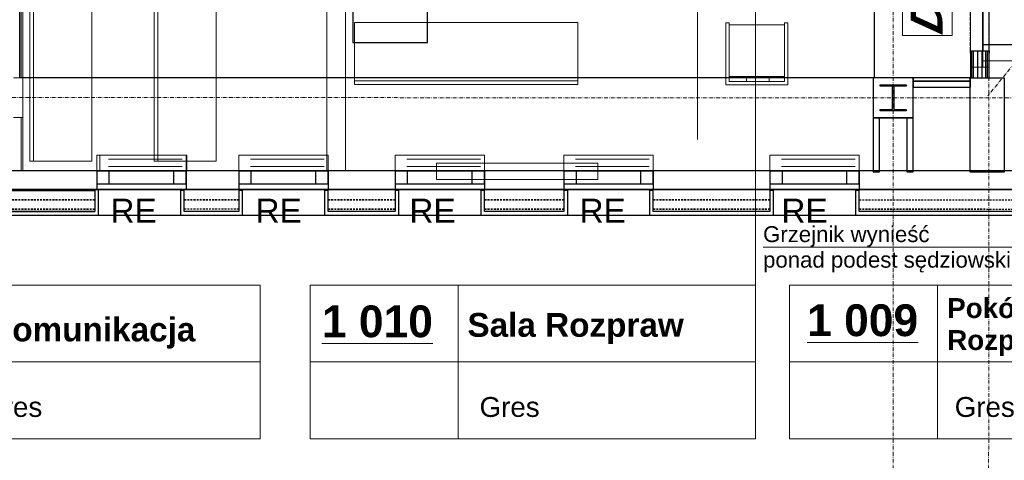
# Model space of a CAD drawing. Header units: millimetres. Extents: x -8642 to 28269, y -6609 to 3701.
# Tile 177 of 256: x 5383 to 6177, y -5556 to -5201. Entities that reach past the tile are written whole.
import ezdxf
from ezdxf.enums import TextEntityAlignment as Align

# ---------------------------------------------------------------- set-up
doc = ezdxf.new("R2010")
doc.units = ezdxf.units.MM
doc.header["$LTSCALE"] = 1000
doc.header["$MEASUREMENT"] = 0
for name, pattern in [('rzut 1 pietra$0$ArchiTECH.PC 1. Line Type', [0.004, 0.003, -0.001]), ('rzut 1 pietra$0$ArchiTECH.PC 2. Line Type', [0.0025, 0.0015, -0.001]), ('rzut 1 pietra$0$ArchiTECH.PC 5. Line Type', [0.0053, 0.003, -0.001, 0.0003, -0.001]), ('rzut 1 pietra$0$ArchiTECH.PC Solid Line Type', [0]), ('SUFIT_1 PIETRO$0$ArchiTECH.PC 1. Line Type', [0.004, 0.003, -0.001]), ('SUFIT_1 PIETRO$0$ArchiTECH.PC 2. Line Type', [0.0025, 0.0015, -0.001]), ('SUFIT_1 PIETRO$0$ArchiTECH.PC Solid Line Type', [0])]:
    doc.linetypes.add(name, pattern=pattern)
doc.layers.get('0').update_dxf_attribs({"lineweight": 25})
doc.layers.add('_Etap_1_klimatyzator_w nowej_lokalizacji', color=7, linetype='Continuous', lineweight=30)
doc.layers.add('IS_ARCH', color=254, linetype='Continuous', lineweight=18)
for name, color, linetype in [('SUFIT_1 PIETRO$0$ELEM KONSTRUKCJI - inwent', 254, 'Continuous'), ('SUFIT_1 PIETRO$0$INWENTARYZACJA', 254, 'Continuous'), ('SUFIT_1 PIETRO$0$Kalka 1', 254, 'Continuous'), ('SUFIT_1 PIETRO$0$Layer248', 254, 'Continuous'), ('SUFIT_1 PIETRO$0$sciany projektowane', 254, 'Continuous'), ('SUFIT_1 PIETRO$0$TYP SUFITÓW_NOWYCH', 254, 'Continuous')]:
    doc.layers.add(name, color=color, linetype=linetype)
doc.styles.add('romans1', font='simplex.shx', dxfattribs={"width": 0.8})
doc.styles.add('rzut 1 pietra$0$ArchiTECHStyle1', font='arial.ttf', dxfattribs={"height": 0.16})
doc.styles.add('rzut 1 pietra$0$ArchiTECHStyle3', font='arialbd.ttf', dxfattribs={"height": 0.192})
doc.styles.add('rzut 1 pietra$0$ArchiTECHStyle4', font='arialbi.ttf', dxfattribs={"oblique": 15, "height": 0.256})

# ---------------------------------------------------------------- blocks, each defined once
blk = doc.blocks.new('jw_FXZQ25A')
blk.add_lwpolyline([(0, 0), (60, 0), (60, 60), (0, 60)], close=True)
at = {"color": 7, "style": 'romans1', "width": 0.35}
blk.add_text('FXZQ25A', height=25, rotation=359.91893, dxfattribs=at).set_placement((1.49, 27.37))

msp = doc.modelspace()

# ---------------------------------------------------------------- linework, layer by layer
at = {"layer": 'IS_ARCH', "linetype": 'rzut 1 pietra$0$ArchiTECH.PC 5. Line Type'}
for p, q in [((11029.06, 640.28), (6163.57, -5262.21)), ((6087.42, -3514.19), (6087.16, -6163.49)), ((6164.4, -3514.2), (6164.12, -6163.49)), ((-3569.09, -5262.89), (7882.41, -5264.04))]:
    msp.add_line(p, q, dxfattribs=at)
at = {"layer": 'IS_ARCH', "linetype": 'rzut 1 pietra$0$ArchiTECH.PC Solid Line Type'}
for p, q in [((5929.46, -4662.69), (5929.46, -5297.58)), ((5384.55, -5247.79), (5384.55, -4748.87)), ((5385.85, -5247.79), (5385.85, -4749.9)), ((5630.91, -5038.27), (5630.91, -5322.58)), ((5645.91, -5322.58), (5645.91, -5038.27)), ((5391.53, -5064.84), (5391.53, -5314.84)), ((5394.53, -5064.84), (5394.53, -5314.84)), ((5441.53, -5314.84), (5441.53, -5064.84)), ((5491.53, -5064.84), (5491.53, -5314.84)), ((5494.53, -5064.84), (5494.53, -5314.84)), ((5541.53, -5314.84), (5541.53, -5064.84)), ((5976.31, -5414.68), (5976.31, -5102.69)), ((6094.7, -5213.86), (6094.7, -5138.22)), ((6134.7, -5138.22), (6134.7, -5213.86)), ((6159.46, -5239.16), (6159.46, -5139.16)), ((6159.46, -5139.16), (6159.46, -5239.16)), ((6159.46, -5239.16), (6159.46, -5139.16)), ((5653.13, -5253.27), (5653.13, -5203.27)), ((5653.13, -5203.27), (5833.13, -5203.27)), ((5833.13, -5203.27), (5833.13, -5253.27)), ((5952.25, -5253.43), (5952.25, -5203.43)), ((5952.25, -5203.43), (5954.98, -5203.43)), ((5954.98, -5203.43), (5954.98, -5250.7)), ((5999.52, -5205.25), (5954.98, -5205.25)), ((5999.52, -5250.7), (5999.52, -5203.43)), ((5999.52, -5203.43), (6002.25, -5203.43)), ((6002.25, -5203.43), (6002.25, -5253.43)), ((6134.7, -5213.86), (6094.7, -5213.86)), ((6159.46, -5234.16), (6249.46, -5234.16)), ((6149.46, -5241.16), (6149.46, -5239.16)), ((6149.46, -5239.16), (6150.71, -5239.16)), ((6149.46, -5241.16), (6149.46, -5247.87)), ((6150.71, -5241.16), (6150.71, -5239.16)), ((6150.71, -5239.16), (6151.96, -5239.16)), ((6150.71, -5247.87), (6150.71, -5241.16)), ((6151.96, -5241.16), (6151.96, -5239.16)), ((6151.96, -5239.16), (6159.46, -5239.16)), ((6151.96, -5247.87), (6151.96, -5241.16)), ((6155.3, -5239.16), (6155.3, -5241.16)), ((6155.3, -5241.16), (6155.3, -5247.87)), ((6158.63, -5239.16), (6158.63, -5241.16)), ((6158.63, -5241.16), (6158.63, -5247.87)), ((6159.46, -5239.16), (6161.96, -5239.16)), ((6161.96, -5241.16), (6161.96, -5239.16)), ((6161.96, -5239.16), (6163.21, -5239.16)), ((6161.96, -5247.87), (6161.96, -5241.16)), ((6163.21, -5241.16), (6163.21, -5239.16)), ((6163.21, -5239.16), (6164.46, -5239.16)), ((6163.21, -5247.87), (6163.21, -5241.16)), ((6164.46, -5239.16), (6164.46, -5241.16)), ((6164.46, -5241.16), (6164.46, -5239.16)), ((6164.46, -5247.87), (6164.46, -5241.16)), ((5378.25, -5247.79), (5385.85, -5247.79)), ((5385.85, -5279.79), (5385.85, -5247.79)), ((5833.13, -5250.27), (5653.13, -5250.27)), ((5999.61, -5246.79), (5954.98, -5246.79)), ((5954.98, -5250.7), (5999.52, -5250.7)), ((5968.98, -5246.79), (5968.98, -5250.7)), ((5987.16, -5250.7), (5987.25, -5246.79)), ((6103.23, -5247.86), (6071.23, -5247.86)), ((6071.23, -5247.86), (6071.23, -5279.86)), ((6149.46, -5247.86), (6103.23, -5247.86)), ((6103.23, -5247.86), (6103.23, -5250.36)), ((6103.23, -5247.86), (6103.23, -5255.36)), ((6149.46, -5247.86), (6103.23, -5247.86)), ((6103.23, -5279.86), (6103.23, -5247.86)), ((6103.23, -5247.86), (6103.23, -5247.86)), ((6103.23, -5250.36), (6149.46, -5250.36)), ((6103.23, -5250.36), (6149.46, -5250.36)), ((6149.19, -5247.87), (6176.71, -5247.87)), ((6149.19, -5323.79), (6149.19, -5247.87)), ((6149.46, -5250.36), (6149.46, -5247.86)), ((6149.46, -5255.36), (6149.46, -5247.86)), ((6149.46, -5247.87), (6164.46, -5247.87)), ((6176.71, -5247.87), (6176.71, -5323.79)), ((5833.13, -5253.27), (5653.13, -5253.27)), ((6002.25, -5253.43), (5952.25, -5253.43)), ((6076.73, -5253.36), (6097.73, -5253.36)), ((6076.73, -5254.36), (6076.73, -5253.36)), ((6076.73, -5253.36), (6076.73, -5253.36)), ((6076.73, -5253.36), (6097.73, -5253.36)), ((6076.73, -5254.36), (6076.73, -5253.36)), ((6086.73, -5254.36), (6076.73, -5254.36)), ((6086.73, -5254.36), (6076.73, -5254.36)), ((6086.73, -5273.36), (6086.73, -5254.36)), ((6086.73, -5273.36), (6086.73, -5254.36)), ((6097.73, -5254.36), (6087.73, -5254.36)), ((6087.73, -5254.36), (6087.73, -5273.36)), ((6097.73, -5254.36), (6087.73, -5254.36)), ((6087.73, -5254.36), (6087.73, -5273.36)), ((6097.73, -5253.36), (6097.73, -5254.36)), ((6097.73, -5253.36), (6097.73, -5254.36)), ((6103.23, -5255.36), (6149.46, -5255.36)), ((6076.73, -5274.36), (6076.73, -5273.36)), ((6076.73, -5273.36), (6086.73, -5273.36)), ((6076.73, -5274.36), (6076.73, -5273.36)), ((6076.73, -5273.36), (6086.73, -5273.36)), ((6097.73, -5274.36), (6076.73, -5274.36)), ((6097.73, -5274.36), (6076.73, -5274.36)), ((6087.73, -5273.36), (6097.73, -5273.36)), ((6087.73, -5273.36), (6097.73, -5273.36)), ((6097.73, -5273.36), (6097.73, -5274.36)), ((6097.73, -5273.36), (6097.73, -5274.36)), ((5385.85, -5279.79), (5378.25, -5279.79)), ((5384.55, -5322.58), (5384.55, -5279.79)), ((5385.85, -5322.58), (5385.85, -5279.79)), ((6076.23, -5279.86), (6071.23, -5279.86)), ((6071.23, -5279.86), (6071.23, -5323.46)), ((6071.23, -5279.86), (6103.23, -5279.86)), ((6076.23, -5323.46), (6076.23, -5279.86)), ((6103.23, -5279.86), (6098.23, -5279.86)), ((6098.23, -5279.86), (6098.23, -5323.46)), ((6103.23, -5323.46), (6103.23, -5279.86)), ((5391.53, -5314.84), (5441.53, -5314.84)), ((5517.4, -5310.08), (5445.4, -5310.08)), ((5445.4, -5310.08), (5445.4, -5322.58)), ((5447.97, -5310.12), (5447.97, -5323.12)), ((5517.97, -5310.12), (5447.97, -5310.12)), ((5447.97, -5310.12), (5447.97, -5323.12)), ((5517.97, -5310.12), (5447.97, -5310.12)), ((5454.85, -5313.31), (5514.15, -5313.31)), ((5491.53, -5314.84), (5541.53, -5314.84)), ((5517.4, -5322.58), (5517.4, -5310.08)), ((5517.97, -5323.12), (5517.97, -5310.12)), ((5517.97, -5323.12), (5517.97, -5310.12)), ((5631.89, -5310.08), (5559.89, -5310.08)), ((5559.89, -5310.08), (5559.89, -5322.58)), ((5569.33, -5313.31), (5628.63, -5313.31)), ((5631.89, -5322.58), (5631.89, -5310.08)), ((5757.9, -5310.08), (5685.9, -5310.08)), ((5685.9, -5310.08), (5685.9, -5322.58)), ((5695.34, -5313.31), (5754.65, -5313.31)), ((5757.9, -5322.58), (5757.9, -5310.08)), ((5893.9, -5310.08), (5821.9, -5310.08)), ((5821.9, -5310.08), (5821.9, -5322.58)), ((5831.34, -5313.31), (5890.64, -5313.31)), ((5893.9, -5322.58), (5893.9, -5310.08)), ((6059.9, -5310.08), (5987.9, -5310.08)), ((5987.9, -5310.08), (5987.9, -5322.58)), ((5997.34, -5313.31), (6056.64, -5313.31)), ((6059.9, -5322.58), (6059.9, -5310.08)), ((5445.4, -5322.58), (5385.85, -5322.58)), ((5445.4, -5322.58), (5445.4, -5330.58)), ((5445.4, -5322.58), (5517.4, -5322.58)), ((5517.4, -5322.58), (5445.4, -5322.58)), ((5445.4, -5322.58), (5445.4, -5333.08)), ((5445.4, -5322.58), (5517.4, -5322.58)), ((5447.97, -5323.12), (5517.97, -5323.12)), ((5447.97, -5323.12), (5517.97, -5323.12)), ((5454.85, -5319.35), (5514.15, -5319.35)), ((5455.4, -5333.08), (5455.4, -5322.58)), ((5507.4, -5333.08), (5507.4, -5322.58)), ((5559.89, -5322.58), (5517.4, -5322.58)), ((5517.4, -5322.58), (5517.4, -5330.58)), ((5517.4, -5333.08), (5517.4, -5322.58)), ((5559.89, -5322.58), (5559.89, -5330.58)), ((5559.89, -5322.58), (5631.89, -5322.58)), ((5631.89, -5322.58), (5559.89, -5322.58)), ((5559.89, -5322.58), (5559.89, -5333.08)), ((5559.89, -5322.58), (5631.89, -5322.58)), ((5569.33, -5319.35), (5628.63, -5319.35)), ((5569.89, -5333.08), (5569.89, -5322.58)), ((5621.89, -5333.08), (5621.89, -5322.58)), ((5630.91, -5322.58), (5645.91, -5322.58)), ((5685.9, -5322.58), (5631.89, -5322.58)), ((5631.89, -5322.58), (5631.89, -5330.58)), ((5631.89, -5333.08), (5631.89, -5322.58)), ((5685.9, -5322.58), (5685.9, -5330.58)), ((5685.9, -5322.58), (5757.9, -5322.58)), ((5757.9, -5322.58), (5685.9, -5322.58)), ((5685.9, -5322.58), (5685.9, -5333.08)), ((5685.9, -5322.58), (5757.9, -5322.58)), ((5695.34, -5319.35), (5754.65, -5319.35)), ((5695.9, -5333.08), (5695.9, -5322.58)), ((5719.29, -5316.63), (5719.29, -5329.63)), ((5849.29, -5316.63), (5719.29, -5316.63)), ((5719.29, -5316.63), (5719.29, -5329.63)), ((5849.29, -5316.63), (5719.29, -5316.63)), ((5747.9, -5333.08), (5747.9, -5322.58)), ((5821.9, -5322.58), (5757.9, -5322.58)), ((5757.9, -5322.58), (5757.9, -5330.58)), ((5757.9, -5333.08), (5757.9, -5322.58)), ((5821.9, -5322.58), (5821.9, -5330.58)), ((5821.9, -5322.58), (5893.9, -5322.58)), ((5893.9, -5322.58), (5821.9, -5322.58)), ((5821.9, -5322.58), (5821.9, -5333.08)), ((5821.9, -5322.58), (5893.9, -5322.58)), ((5831.34, -5319.35), (5890.64, -5319.35)), ((5831.9, -5333.08), (5831.9, -5322.58)), ((5849.29, -5329.63), (5849.29, -5316.63)), ((5849.29, -5329.63), (5849.29, -5316.63)), ((5883.9, -5333.08), (5883.9, -5322.58)), ((5987.9, -5322.58), (5893.9, -5322.58)), ((5893.9, -5322.58), (5893.9, -5330.58)), ((5893.9, -5333.08), (5893.9, -5322.58)), ((5987.9, -5322.58), (5987.9, -5330.58)), ((5987.9, -5322.58), (6059.9, -5322.58)), ((6059.9, -5322.58), (5987.9, -5322.58)), ((5987.9, -5322.58), (5987.9, -5333.08)), ((5987.9, -5322.58), (6059.9, -5322.58)), ((5997.34, -5319.35), (6056.64, -5319.35)), ((5997.9, -5333.08), (5997.9, -5322.58)), ((6049.9, -5333.08), (6049.9, -5322.58)), ((6209.3, -5322.58), (6059.9, -5322.58)), ((6059.9, -5322.58), (6059.9, -5330.58)), ((6059.9, -5333.08), (6059.9, -5322.58)), ((6071.23, -5323.46), (6076.23, -5323.46)), ((6098.23, -5323.46), (6103.23, -5323.46)), ((6176.71, -5323.79), (6149.19, -5323.79)), ((5445.4, -5330.58), (5445.4, -5337.58)), ((5517.4, -5330.58), (5517.4, -5337.58)), ((5559.89, -5330.58), (5559.89, -5337.58)), ((5631.89, -5330.58), (5631.89, -5337.58)), ((5685.9, -5330.58), (5685.9, -5337.58)), ((5719.29, -5329.63), (5849.29, -5329.63)), ((5719.29, -5329.63), (5849.29, -5329.63)), ((5757.9, -5330.58), (5757.9, -5337.58)), ((5821.9, -5330.58), (5821.9, -5337.58)), ((5893.9, -5330.58), (5893.9, -5337.58)), ((5987.9, -5330.58), (5987.9, -5337.58)), ((6059.9, -5330.58), (6059.9, -5337.58)), ((5193.77, -5337.58), (5445.4, -5337.58)), ((5194.75, -5338.37), (5443.91, -5338.4)), ((5443.9, -5337.58), (5443.9, -5355.4)), ((5445.4, -5333.08), (5517.4, -5333.08)), ((5445.4, -5337.58), (5517.4, -5337.58)), ((5446.9, -5358.4), (5446.9, -5337.58)), ((5515.91, -5338.41), (5512.91, -5338.41)), ((5512.91, -5338.41), (5512.91, -5358.41)), ((5515.91, -5355.41), (5515.91, -5338.41)), ((5517.4, -5337.58), (5559.89, -5337.58)), ((5559.89, -5333.08), (5631.89, -5333.08)), ((5559.89, -5337.58), (5631.89, -5337.58)), ((5562.9, -5338.41), (5559.9, -5338.41)), ((5559.9, -5338.41), (5559.9, -5355.41)), ((5562.9, -5358.41), (5562.9, -5338.41)), ((5631.91, -5338.42), (5628.91, -5338.42)), ((5628.91, -5338.42), (5628.91, -5358.42)), ((5631.89, -5337.58), (5685.9, -5337.58)), ((5631.91, -5355.42), (5631.91, -5338.42)), ((5685.9, -5333.08), (5757.9, -5333.08)), ((5685.9, -5337.58), (5757.9, -5337.58)), ((5688.9, -5338.42), (5685.9, -5338.42)), ((5685.9, -5338.42), (5685.9, -5355.42)), ((5688.9, -5358.42), (5688.9, -5338.42)), ((5757.91, -5338.43), (5754.91, -5338.43)), ((5754.91, -5338.43), (5754.91, -5358.43)), ((5757.9, -5337.58), (5821.9, -5337.58)), ((5757.91, -5355.43), (5757.91, -5338.43)), ((5821.9, -5333.08), (5893.9, -5333.08)), ((5821.9, -5337.58), (5893.9, -5337.58)), ((5824.9, -5338.44), (5821.9, -5338.44)), ((5821.9, -5338.44), (5821.9, -5355.44)), ((5824.9, -5358.44), (5824.9, -5338.44)), ((5893.91, -5338.44), (5890.91, -5338.44)), ((5890.91, -5338.44), (5890.91, -5358.44)), ((5893.9, -5337.58), (5987.9, -5337.58)), ((5893.91, -5355.44), (5893.91, -5338.44)), ((5987.9, -5333.08), (6059.9, -5333.08)), ((5987.9, -5337.58), (6059.9, -5337.58)), ((5990.9, -5338.45), (5987.9, -5338.45)), ((5987.9, -5338.45), (5987.9, -5355.45)), ((5990.9, -5358.45), (5990.9, -5338.45)), ((6059.91, -5338.46), (6056.91, -5338.46)), ((6056.91, -5338.46), (6056.91, -5358.46)), ((6059.9, -5337.58), (6209.3, -5337.58)), ((6059.91, -5355.46), (6059.91, -5338.46)), ((5193.77, -5355.37), (5443.9, -5355.4)), ((5443.9, -5355.4), (5193.77, -5355.4)), ((5559.9, -5355.41), (5515.91, -5355.41)), ((5685.9, -5355.42), (5631.91, -5355.42)), ((5821.9, -5355.44), (5757.91, -5355.43)), ((5987.9, -5355.45), (5893.91, -5355.44)), ((6209.36, -5355.48), (6059.91, -5355.46)), ((5190.77, -5358.37), (5446.9, -5358.4)), ((5190.77, -5358.4), (5446.9, -5358.4)), ((5446.9, -5358.4), (5512.9, -5358.41)), ((5512.91, -5358.41), (5562.9, -5358.41)), ((5562.9, -5358.41), (5628.9, -5358.42)), ((5628.91, -5358.42), (5688.9, -5358.42)), ((5688.9, -5358.42), (5754.9, -5358.43)), ((5754.91, -5358.43), (5824.9, -5358.44)), ((5824.9, -5358.44), (5890.9, -5358.44)), ((5890.91, -5358.44), (5990.9, -5358.45)), ((5990.9, -5358.45), (6056.9, -5358.46)), ((6056.91, -5358.46), (6212.36, -5358.48)), ((5982.37, -5384.25), (6185.2, -5384.25)), ((5218.3, -5414.68), (5577.1, -5414.68)), ((5577.1, -5414.68), (5577.1, -5538.6)), ((5617.51, -5414.68), (5976.31, -5414.68)), ((5617.51, -5414.68), (5617.51, -5538.6)), ((5736.75, -5414.68), (5736.75, -5538.6)), ((5976.31, -5414.68), (5976.31, -5538.6)), ((6003.7, -5414.68), (6362.5, -5414.68)), ((6003.7, -5414.68), (6003.7, -5538.6)), ((6122.94, -5414.68), (6122.94, -5538.6)), ((5218.3, -5476.64), (5577.1, -5476.64)), ((5617.51, -5476.64), (5976.31, -5476.64)), ((6003.7, -5476.64), (6362.5, -5476.64)), ((5218.3, -5538.6), (5577.1, -5538.6)), ((5617.51, -5538.6), (5976.31, -5538.6)), ((6003.7, -5538.6), (6362.5, -5538.6))]:
    msp.add_line(p, q, dxfattribs=at)
at = {"layer": 'IS_ARCH', "linetype": 'rzut 1 pietra$0$ArchiTECH.PC 1. Line Type'}
for p, q in [((6149.46, -5239.16), (6149.46, -5139.16)), ((6164.46, -5239.16), (6164.46, -5139.16))]:
    msp.add_line(p, q, dxfattribs=at)
at = {"layer": 'IS_ARCH', "linetype": 'rzut 1 pietra$0$ArchiTECH.PC 2. Line Type'}
for p, q in [((5204.74, -5338.38), (5443.91, -5338.4)), ((5194.74, -5345.87), (5443.91, -5345.9)), ((5515.91, -5345.9), (5559.91, -5345.91)), ((5631.91, -5345.92), (5685.91, -5345.92)), ((5757.91, -5345.93), (5821.91, -5345.93)), ((5893.91, -5345.94), (5987.91, -5345.95)), ((6059.91, -5345.96), (6209.36, -5345.98)), ((5194.74, -5353.37), (5443.9, -5353.4)), ((5559.91, -5353.4), (5515.9, -5353.41)), ((5631.9, -5353.42), (5685.9, -5353.42)), ((5757.91, -5353.42), (5821.91, -5353.43)), ((5893.9, -5353.44), (5987.91, -5353.45)), ((6059.91, -5353.45), (6209.36, -5353.48))]:
    msp.add_line(p, q, dxfattribs=at)
at = {"layer": 'IS_ARCH', "linetype": 'rzut 1 pietra$0$ArchiTECH.PC Solid Line Type'}
msp.add_arc((6159.46, -5234.16), 90, 0, 90, dxfattribs=at)
at = {"layer": 'SUFIT_1 PIETRO$0$ELEM KONSTRUKCJI - inwent', "linetype": 'SUFIT_1 PIETRO$0$ArchiTECH.PC Solid Line Type'}
for p, q in [((6103.23, -5247.94), (6071.23, -5247.94)), ((6071.23, -5247.94), (6071.23, -5279.94)), ((6103.23, -5279.94), (6103.23, -5247.94)), ((6103.23, -5247.94), (6103.23, -5247.94)), ((6149.19, -5247.95), (6176.71, -5247.95)), ((6149.19, -5323.87), (6149.19, -5247.95)), ((6176.71, -5247.95), (6176.71, -5323.87)), ((6076.73, -5253.44), (6097.73, -5253.44)), ((6076.73, -5254.44), (6076.73, -5253.44)), ((6076.73, -5253.44), (6076.73, -5253.44)), ((6076.73, -5253.44), (6097.73, -5253.44)), ((6076.73, -5254.44), (6076.73, -5253.44)), ((6086.73, -5254.44), (6076.73, -5254.44)), ((6086.73, -5254.44), (6076.73, -5254.44)), ((6086.73, -5273.44), (6086.73, -5254.44)), ((6086.73, -5273.44), (6086.73, -5254.44)), ((6097.73, -5254.44), (6087.73, -5254.44)), ((6087.73, -5254.44), (6087.73, -5273.44)), ((6097.73, -5254.44), (6087.73, -5254.44)), ((6087.73, -5254.44), (6087.73, -5273.44)), ((6097.73, -5253.44), (6097.73, -5254.44)), ((6097.73, -5253.44), (6097.73, -5254.44)), ((6076.73, -5274.44), (6076.73, -5273.44)), ((6076.73, -5273.44), (6086.73, -5273.44)), ((6076.73, -5274.44), (6076.73, -5273.44)), ((6076.73, -5273.44), (6086.73, -5273.44)), ((6097.73, -5274.44), (6076.73, -5274.44)), ((6097.73, -5274.44), (6076.73, -5274.44)), ((6087.73, -5273.44), (6097.73, -5273.44)), ((6087.73, -5273.44), (6097.73, -5273.44)), ((6097.73, -5273.44), (6097.73, -5274.44)), ((6097.73, -5273.44), (6097.73, -5274.44)), ((6071.23, -5279.94), (6103.23, -5279.94)), ((6176.71, -5323.87), (6149.19, -5323.87))]:
    msp.add_line(p, q, dxfattribs=at)
at = {"layer": 'SUFIT_1 PIETRO$0$INWENTARYZACJA', "linetype": 'SUFIT_1 PIETRO$0$ArchiTECH.PC Solid Line Type'}
for p, q in [((6076.23, -5279.94), (6071.23, -5279.94)), ((6071.23, -5279.94), (6071.23, -5323.54)), ((6076.23, -5323.54), (6076.23, -5279.94)), ((6103.23, -5279.94), (6098.23, -5279.94)), ((6098.23, -5279.94), (6098.23, -5323.55)), ((6103.23, -5323.55), (6103.23, -5279.94)), ((5445.4, -5322.66), (5193.77, -5322.66)), ((5445.4, -5322.66), (5445.4, -5330.66)), ((5445.4, -5322.66), (5517.4, -5322.66)), ((5517.4, -5322.66), (5445.4, -5322.66)), ((5445.4, -5322.66), (5445.4, -5333.16)), ((5455.4, -5333.16), (5455.4, -5322.66)), ((5507.4, -5333.16), (5507.4, -5322.66)), ((5559.89, -5322.66), (5517.4, -5322.66)), ((5517.4, -5322.66), (5517.4, -5330.66)), ((5517.4, -5333.16), (5517.4, -5322.66)), ((5559.89, -5322.66), (5559.89, -5330.66)), ((5559.89, -5322.66), (5631.89, -5322.66)), ((5631.89, -5322.66), (5559.89, -5322.66)), ((5559.89, -5322.66), (5559.89, -5333.16)), ((5569.89, -5333.16), (5569.89, -5322.66)), ((5621.89, -5333.16), (5621.89, -5322.66)), ((5685.9, -5322.66), (5631.89, -5322.66)), ((5631.89, -5322.66), (5631.89, -5330.66)), ((5631.89, -5333.16), (5631.89, -5322.66)), ((5685.9, -5322.66), (5685.9, -5330.66)), ((5685.9, -5322.66), (5757.9, -5322.66)), ((5757.9, -5322.66), (5685.9, -5322.66)), ((5685.9, -5322.66), (5685.9, -5333.16)), ((5695.9, -5333.16), (5695.9, -5322.66)), ((5747.9, -5333.16), (5747.9, -5322.66)), ((5821.9, -5322.66), (5757.9, -5322.66)), ((5757.9, -5322.66), (5757.9, -5330.66)), ((5757.9, -5333.16), (5757.9, -5322.66)), ((5821.9, -5322.66), (5821.9, -5330.66)), ((5821.9, -5322.66), (5893.9, -5322.66)), ((5893.9, -5322.66), (5821.9, -5322.66)), ((5821.9, -5322.66), (5821.9, -5333.16)), ((5831.9, -5333.16), (5831.9, -5322.66)), ((5883.9, -5333.16), (5883.9, -5322.66)), ((5987.9, -5322.66), (5893.9, -5322.66)), ((5893.9, -5322.66), (5893.9, -5330.66)), ((5893.9, -5333.16), (5893.9, -5322.66)), ((5987.9, -5322.66), (5987.9, -5330.66)), ((5987.9, -5322.66), (6059.9, -5322.66)), ((6059.9, -5322.66), (5987.9, -5322.66)), ((5987.9, -5322.66), (5987.9, -5333.16)), ((5997.9, -5333.16), (5997.9, -5322.66)), ((6049.9, -5333.16), (6049.9, -5322.66)), ((6209.3, -5322.66), (6059.9, -5322.66)), ((6059.9, -5322.66), (6059.9, -5330.66)), ((6059.9, -5333.16), (6059.9, -5322.66)), ((6071.23, -5323.54), (6076.23, -5323.54)), ((6098.23, -5323.55), (6103.23, -5323.55)), ((5445.4, -5330.66), (5445.4, -5337.66)), ((5517.4, -5330.66), (5517.4, -5337.66)), ((5559.89, -5330.66), (5559.89, -5337.66)), ((5631.89, -5330.66), (5631.89, -5337.66)), ((5685.9, -5330.66), (5685.9, -5337.66)), ((5757.9, -5330.66), (5757.9, -5337.66)), ((5821.9, -5330.66), (5821.9, -5337.66)), ((5893.9, -5330.66), (5893.9, -5337.66)), ((5987.9, -5330.66), (5987.9, -5337.66)), ((6059.9, -5330.66), (6059.9, -5337.66)), ((5193.77, -5337.66), (5445.4, -5337.66)), ((5443.9, -5337.66), (5443.9, -5355.48)), ((5445.4, -5333.16), (5517.4, -5333.16)), ((5445.4, -5337.66), (5517.4, -5337.66)), ((5446.9, -5358.48), (5446.9, -5337.66)), ((5515.91, -5338.49), (5512.91, -5338.49)), ((5512.91, -5338.49), (5512.91, -5358.49)), ((5515.91, -5355.49), (5515.91, -5338.49)), ((5517.4, -5337.66), (5559.89, -5337.66)), ((5559.89, -5333.16), (5631.89, -5333.16)), ((5559.89, -5337.66), (5631.89, -5337.66)), ((5562.9, -5338.5), (5559.9, -5338.5)), ((5559.9, -5338.5), (5559.9, -5355.5)), ((5562.9, -5358.5), (5562.9, -5338.5)), ((5631.91, -5338.5), (5628.91, -5338.5)), ((5628.91, -5338.5), (5628.91, -5358.5)), ((5631.89, -5337.66), (5685.9, -5337.66)), ((5631.91, -5355.5), (5631.91, -5338.5)), ((5685.9, -5333.16), (5757.9, -5333.16)), ((5685.9, -5337.66), (5757.9, -5337.66)), ((5688.9, -5338.51), (5685.9, -5338.51)), ((5685.9, -5338.51), (5685.9, -5355.51)), ((5688.9, -5358.51), (5688.9, -5338.51)), ((5757.91, -5338.51), (5754.91, -5338.51)), ((5754.91, -5338.51), (5754.91, -5358.51)), ((5757.9, -5337.66), (5821.9, -5337.66)), ((5757.91, -5355.51), (5757.91, -5338.51)), ((5821.9, -5333.16), (5893.9, -5333.16)), ((5821.9, -5337.66), (5893.9, -5337.66)), ((5824.9, -5338.52), (5821.9, -5338.52)), ((5821.9, -5338.52), (5821.9, -5355.52)), ((5824.9, -5358.52), (5824.9, -5338.52)), ((5893.91, -5338.53), (5890.91, -5338.53)), ((5890.91, -5338.53), (5890.91, -5358.53)), ((5893.9, -5337.66), (5987.9, -5337.66)), ((5893.91, -5355.53), (5893.91, -5338.53)), ((5987.9, -5333.16), (6059.9, -5333.16)), ((5987.9, -5337.66), (6059.9, -5337.66)), ((5990.9, -5338.54), (5987.9, -5338.54)), ((5987.9, -5338.54), (5987.9, -5355.54)), ((5990.9, -5358.54), (5990.9, -5338.54)), ((6059.91, -5338.54), (6056.91, -5338.54)), ((6056.91, -5338.54), (6056.91, -5358.54)), ((6059.9, -5337.66), (6209.3, -5337.66)), ((6059.91, -5355.54), (6059.91, -5338.54)), ((5443.9, -5355.48), (5193.77, -5355.48)), ((5559.9, -5355.5), (5515.91, -5355.49)), ((5685.9, -5355.51), (5631.91, -5355.5)), ((5821.9, -5355.52), (5757.91, -5355.51)), ((5987.9, -5355.54), (5893.91, -5355.53)), ((6209.36, -5355.56), (6059.91, -5355.54)), ((5190.77, -5358.48), (5446.9, -5358.48)), ((5512.91, -5358.49), (5562.9, -5358.5)), ((5628.91, -5358.5), (5688.9, -5358.51)), ((5754.91, -5358.51), (5824.9, -5358.52)), ((5890.91, -5358.53), (5990.9, -5358.54)), ((6056.91, -5358.54), (6212.36, -5358.56))]:
    msp.add_line(p, q, dxfattribs=at)
at = {"layer": 'SUFIT_1 PIETRO$0$Kalka 1', "linetype": 'SUFIT_1 PIETRO$0$ArchiTECH.PC Solid Line Type'}
for p, q in [((5194.75, -5338.46), (5443.91, -5338.48)), ((5193.77, -5355.46), (5443.9, -5355.48)), ((5190.77, -5358.46), (5446.9, -5358.48)), ((5446.9, -5358.48), (5512.9, -5358.49)), ((5562.9, -5358.5), (5628.9, -5358.5)), ((5688.9, -5358.51), (5754.9, -5358.51)), ((5824.9, -5358.52), (5890.9, -5358.53)), ((5990.9, -5358.54), (6056.9, -5358.54))]:
    msp.add_line(p, q, dxfattribs=at)
at = {"layer": 'SUFIT_1 PIETRO$0$Kalka 1', "linetype": 'SUFIT_1 PIETRO$0$ArchiTECH.PC 2. Line Type'}
for p, q in [((5204.74, -5338.46), (5443.91, -5338.48)), ((5194.74, -5345.95), (5443.91, -5345.98)), ((5515.91, -5345.99), (5559.91, -5345.99)), ((5631.91, -5346), (5685.91, -5346.01)), ((5757.91, -5346.01), (5821.91, -5346.02)), ((5893.91, -5346.03), (5987.91, -5346.04)), ((6059.91, -5346.04), (6209.36, -5346.06)), ((5194.74, -5353.46), (5443.9, -5353.48)), ((5559.91, -5353.49), (5515.9, -5353.49)), ((5631.9, -5353.5), (5685.9, -5353.51)), ((5757.91, -5353.51), (5821.91, -5353.51)), ((5893.9, -5353.53), (5987.91, -5353.54)), ((6059.91, -5353.54), (6209.36, -5353.56))]:
    msp.add_line(p, q, dxfattribs=at)
at = {"layer": 'SUFIT_1 PIETRO$0$Layer248', "linetype": 'SUFIT_1 PIETRO$0$ArchiTECH.PC Solid Line Type'}
for p, q in [((6149.46, -5247.94), (6103.23, -5247.94)), ((6103.23, -5247.94), (6103.23, -5250.44)), ((6103.23, -5247.94), (6103.23, -5255.44)), ((6149.46, -5247.94), (6103.23, -5247.94)), ((6103.23, -5250.44), (6149.46, -5250.44)), ((6103.23, -5250.44), (6149.46, -5250.44)), ((6149.46, -5250.44), (6149.46, -5247.94)), ((6149.46, -5255.44), (6149.46, -5247.94)), ((6103.23, -5255.44), (6149.46, -5255.44))]:
    msp.add_line(p, q, dxfattribs=at)
at = {"layer": 'SUFIT_1 PIETRO$0$sciany projektowane', "linetype": 'SUFIT_1 PIETRO$0$ArchiTECH.PC 1. Line Type'}
for p, q in [((6149.46, -5226.12), (6149.46, -5126.12)), ((6164.46, -5226.12), (6164.46, -5126.12))]:
    msp.add_line(p, q, dxfattribs=at)
at = {"layer": 'SUFIT_1 PIETRO$0$sciany projektowane', "linetype": 'SUFIT_1 PIETRO$0$ArchiTECH.PC Solid Line Type'}
for p, q in [((6159.46, -5226.12), (6159.46, -5126.12)), ((6159.46, -5126.12), (6159.46, -5226.12)), ((6159.46, -5226.12), (6159.46, -5126.12)), ((6159.46, -5221.12), (6249.46, -5221.12)), ((6149.46, -5228.12), (6149.46, -5226.12)), ((6149.46, -5226.12), (6150.71, -5226.12)), ((6149.46, -5228.12), (6149.46, -5247.95)), ((6150.71, -5228.12), (6150.71, -5226.12)), ((6150.71, -5226.12), (6151.96, -5226.12)), ((6150.71, -5247.95), (6150.71, -5228.12)), ((6151.96, -5228.12), (6151.96, -5226.12)), ((6151.96, -5226.12), (6159.46, -5226.12)), ((6151.96, -5247.95), (6151.96, -5228.12)), ((6155.3, -5226.12), (6155.3, -5228.12)), ((6155.3, -5228.12), (6155.3, -5247.95)), ((6158.63, -5226.12), (6158.63, -5228.12)), ((6158.63, -5228.12), (6158.63, -5247.95)), ((6159.46, -5226.12), (6161.96, -5226.12)), ((6161.96, -5228.12), (6161.96, -5226.12)), ((6161.96, -5226.12), (6163.21, -5226.12)), ((6161.96, -5247.95), (6161.96, -5228.12)), ((6163.21, -5228.12), (6163.21, -5226.12)), ((6163.21, -5226.12), (6164.46, -5226.12)), ((6163.21, -5247.95), (6163.21, -5228.12)), ((6164.46, -5226.12), (6164.46, -5228.12)), ((6164.46, -5228.12), (6164.46, -5226.12)), ((6164.46, -5247.95), (6164.46, -5228.12)), ((6149.46, -5247.95), (6164.46, -5247.95))]:
    msp.add_line(p, q, dxfattribs=at)
msp.add_arc((6159.46, -5221.12), 90, 0, 90, dxfattribs=at)
at = {"layer": 'SUFIT_1 PIETRO$0$TYP SUFITÓW_NOWYCH', "linetype": 'SUFIT_1 PIETRO$0$ArchiTECH.PC Solid Line Type'}
for p, q in [((5383.31, -5247.95), (5383.31, -4979.31)), ((6071.78, -4979.31), (6071.78, -5247.95)), ((6071.78, -5247.95), (5383.31, -5247.95))]:
    msp.add_line(p, q, dxfattribs=at)

# ---------------------------------------------------------------- block references
at = {"layer": '_Etap_1_klimatyzator_w nowej_lokalizacji'}
msp.add_blockref('jw_FXZQ25A', (5651.81, -5219.31), dxfattribs=at)

# ---------------------------------------------------------------- texts
at = {"layer": 'IS_ARCH', "style": 'rzut 1 pietra$0$ArchiTECHStyle4', "oblique": 15}
msp.add_text('D12l', height=25.6, rotation=90, dxfattribs=at).set_placement((6134.7, -5213.86), align=Align.BOTTOM_LEFT)
at = {"layer": 'IS_ARCH'}
for s, height, style, p in [('RE', 19.2, 'rzut 1 pietra$0$ArchiTECHStyle1', (5456.46, -5370.12)), ('RE', 19.2, 'rzut 1 pietra$0$ArchiTECHStyle1', (5573.39, -5370.12)), ('RE', 19.2, 'rzut 1 pietra$0$ArchiTECHStyle1', (5697.35, -5370.12)), ('RE', 19.2, 'rzut 1 pietra$0$ArchiTECHStyle1', (5834.5, -5370.12)), ('RE', 19.2, 'rzut 1 pietra$0$ArchiTECHStyle1', (5997.14, -5370.12)), ('Grzejnik wynieść ', 12.8, 'rzut 1 pietra$0$ArchiTECHStyle1', (5982.37, -5383.95)), ('ponad podest sędziowski', 12.8, 'rzut 1 pietra$0$ArchiTECHStyle1', (5982.37, -5404.54)), ('Pokój Narad dla III Sali', 16, 'rzut 1 pietra$0$ArchiTECHStyle3', (6130.78, -5446.06)), ('%%u1 010%%u', 25.6, 'rzut 1 pietra$0$ArchiTECHStyle3', (5626.8, -5464.42)), ('Sala Rozpraw', 19.2, 'rzut 1 pietra$0$ArchiTECHStyle3', (5744.12, -5462.15)), ('%%u1 009%%u', 25.6, 'rzut 1 pietra$0$ArchiTECHStyle3', (6017.86, -5463.53)), ('Komunikacja', 19.2, 'rzut 1 pietra$0$ArchiTECHStyle3', (5357.94, -5465.83)), ('Rozpraw i kolejnych', 16, 'rzut 1 pietra$0$ArchiTECHStyle3', (6130.78, -5471.8)), ('Gres', 16, 'rzut 1 pietra$0$ArchiTECHStyle1', (5353.05, -5525.69)), ('Gres', 16, 'rzut 1 pietra$0$ArchiTECHStyle1', (5753.89, -5525.69)), ('Gres', 16, 'rzut 1 pietra$0$ArchiTECHStyle1', (6136.81, -5525.69))]:
    msp.add_text(s, height=height, dxfattribs=dict(at, style=style)).set_placement(p, align=Align.BOTTOM_LEFT)

doc.saveas('drawing.dxf')
